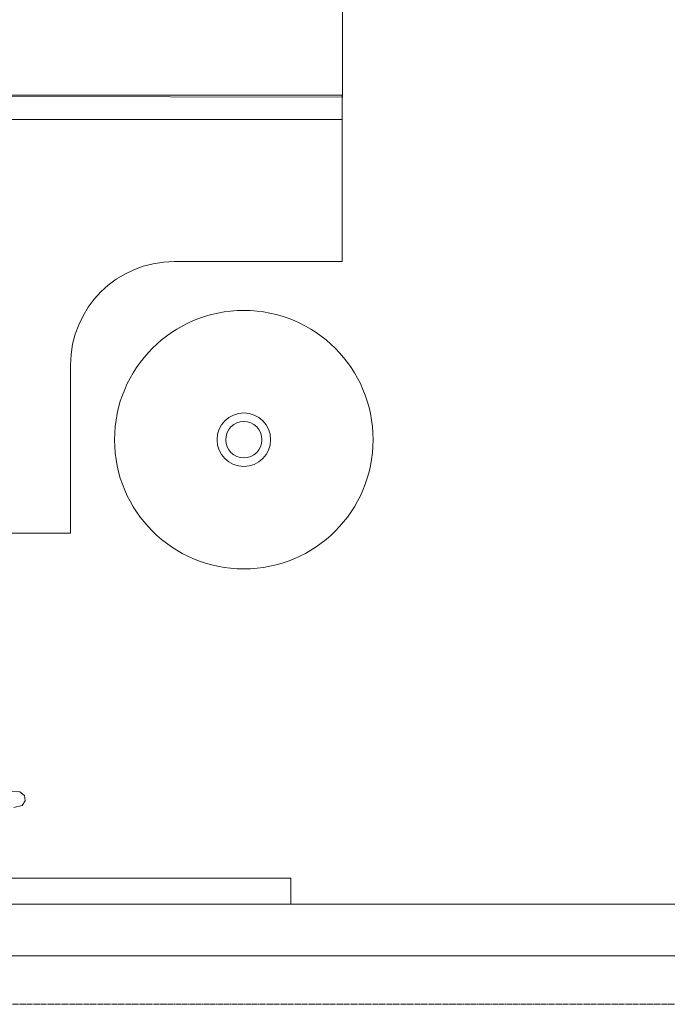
# Model space of a CAD drawing. Header units: millimetres. Extents: x -750 to 72845, y -24282 to 18874.
# Tile 56 of 154: x 53271 to 55179, y 10 to 2911. Entities that reach past the tile are written whole.
import ezdxf

# ---------------------------------------------------------------- set-up
doc = ezdxf.new("R2010")
doc.units = ezdxf.units.MM
doc.header["$MEASUREMENT"] = 0
doc.linetypes.add('HIDDENX2', pattern=[0.75, 0.5, -0.25])
doc.layers.add('IRISH HOUSE_HYD AIRPORT_DRAINAGE LAYOUT 1$0$GREY SCALE', color=8, linetype='Continuous')
for name, color, linetype, lineweight in [('IRISH HOUSE_HYD AIRPORT_DRAINAGE LAYOUT 1$0$GREYSCALE', 8, 'Continuous', 0), ('M-MEP-ELLG-CABLE', 146, 'HIDDENX2', 20), ('M-MEP-ELPR-EQUIP', 6, 'Continuous', 20)]:
    doc.layers.add(name, color=color, linetype=linetype, lineweight=lineweight)

# ---------------------------------------------------------------- blocks, each defined once
blk = doc.blocks.new('IRISH HOUSE_HYD AIRPORT_DRAINAGE LAYOUT 1$0$FLOOR PLAN')
at = {"layer": 'IRISH HOUSE_HYD AIRPORT_DRAINAGE LAYOUT 1$0$GREYSCALE', "color": 8, "lineweight": 0, "ltscale": 0.25}
for p, q in [((4221.9, 2683.5), (4221.9, 2991.8)), ((1338.3, 2687), (4221.9, 2683.5)), ((4221.5, 2688.7), (2932.3, 2688.7)), ((4221.5, 2617.1), (4221.5, 2688.7)), ((3002.3, 2617.1), (4221.5, 2617.1)), ((4069.5, 381), (1453.1, 381)), ((1453.1, 381), (4069.5, 381)), ((4069.5, 304.8), (4069.5, 381)), ((1453.1, 304.8), (4032.6, 304.8)), ((4032.6, 304.8), (1453.1, 304.8)), ((1453.1, 304.8), (4069.5, 304.8)), ((1453.1, 304.8), (4069.5, 304.8)), ((1453.1, 304.8), (11785.4, 304.8)), ((4032.6, 304.8), (4032.6, 304.8)), ((4032.6, 304.8), (8535.8, 304.8))]:
    blk.add_line(p, q, dxfattribs=at)
at = {"layer": 'IRISH HOUSE_HYD AIRPORT_DRAINAGE LAYOUT 1$0$GREYSCALE', "color": 8, "lineweight": 0}
for p, q in [((4221.5, 2617.1), (3002.3, 2617.1)), ((3002.3, 2617.1), (3916.7, 2617.1)), ((4221.5, 2198.4), (4221.5, 2617.1)), ((3725.8, 2198.4), (4221.5, 2198.4)), ((3421, 1397.9), (3421, 1893.6)), ((3002.3, 1397.9), (3421, 1397.9)), ((3249.2, 637.4), (3271.6, 636.3)), ((3271.6, 636.3), (3285.4, 624.8)), ((3285.4, 624.8), (3286.9, 609.1)), ((3278.5, 595.5), (3253.5, 590)), ((3286.9, 609.1), (3278.5, 595.5))]:
    blk.add_line(p, q, dxfattribs=at)
at = {"layer": 'IRISH HOUSE_HYD AIRPORT_DRAINAGE LAYOUT 1$0$GREYSCALE', "color": 8, "lineweight": 0, "ltscale": 0.2}
blk.add_line((1605.5, 152.4), (11785.4, 152.4), dxfattribs=at)
at = {"layer": 'IRISH HOUSE_HYD AIRPORT_DRAINAGE LAYOUT 1$0$GREYSCALE', "color": 8, "lineweight": 0}
for radius in [380.9, 78.9, 53.5]:
    blk.add_circle((3931.4, 1673.6), radius, dxfattribs=at)
blk.add_arc((3725.8, 1893.6), 304.8, 90, 180, dxfattribs=at)
blk = doc.blocks.new('IRISH HOUSE_HYD AIRPORT_DRAINAGE LAYOUT 1')
at = {"layer": 'IRISH HOUSE_HYD AIRPORT_DRAINAGE LAYOUT 1$0$GREY SCALE'}
blk.add_blockref('IRISH HOUSE_HYD AIRPORT_DRAINAGE LAYOUT 1$0$FLOOR PLAN', (0, 0), dxfattribs=at)

msp = doc.modelspace()

# ---------------------------------------------------------------- linework, layer by layer
at = {"layer": 'M-MEP-ELLG-CABLE', "color": 1, "ltscale": 5}
msp.add_lwpolyline([(56646.2, 80.7), (56603.9, 38.7, -0.197928), (56533.4, 9.7), (51043.5, 9.7, -0.199474), (50972.6, 39.2), (50931.2, 80.7)], format="xyb", dxfattribs=at)

# ---------------------------------------------------------------- block references
at = {"layer": 'M-MEP-ELPR-EQUIP'}
msp.add_blockref('IRISH HOUSE_HYD AIRPORT_DRAINAGE LAYOUT 1', (50000, 0), dxfattribs=at)

doc.saveas('drawing.dxf')
